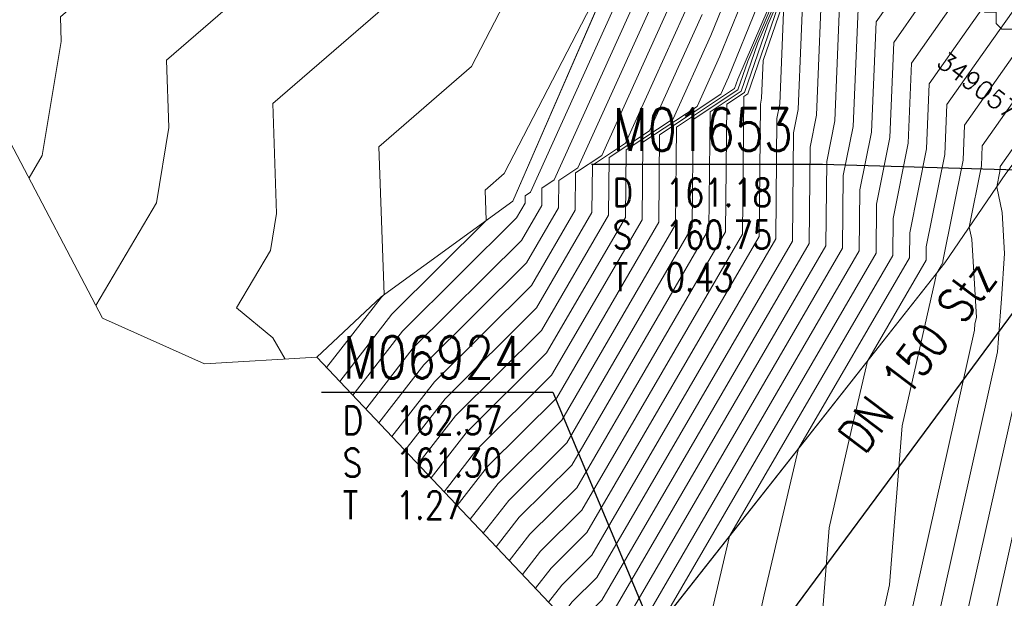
# Model space of a CAD drawing. Header units: metres. Extents: x 3490449 to 3490968, y 5754217 to 5754743.
# Tile 30 of 212: x 3490560 to 3490577, y 5754410 to 5754420. Entities that reach past the tile are written whole.
import ezdxf
from ezdxf.enums import TextEntityAlignment as Align

# ---------------------------------------------------------------- set-up
doc = ezdxf.new("R2010")
doc.units = ezdxf.units.M
doc.header["$LTSCALE"] = 0.25
doc.linetypes.add('Kartierung-07$0$AUSGEZOGEN', pattern=[0])
for name, color, linetype, lineweight, true_color in [('Kartierung-07$0$$BRUCH', 7, 'Continuous', 18, 0x82563a), ('Kartierung-07$0$$HOEHEN_Haupt', 7, 'Continuous', 18, 0x82563a), ('Kartierung-07$0$$HOEHEN_Mittel', 7, 'Continuous', 18, 0x82563a), ('Kartierung-07$0$$P_INF_FL', 7, 'Kartierung-07$0$AUSGEZOGEN', 18, 0x82563a), ('Kartierung-07$0$$P_INF_H', 7, 'Kartierung-07$0$AUSGEZOGEN', 18, 0x82563a), ('Kartierung-07$0$$P_INF_NR', 7, 'Kartierung-07$0$AUSGEZOGEN', 18, 0x82563a), ('Kartierung-07$0$$P_INF_X', 7, 'Kartierung-07$0$AUSGEZOGEN', 18, 0x82563a), ('Kartierung-07$0$$PKT_SL', 7, 'Continuous', 18, 0x82563a), ('Kartierung-07$0$B_Baum', 7, 'Continuous', 18, 0x82563a), ('Kartierung-07$0$B_Befestigt', 7, 'Continuous', 18, 0x82563a), ('Kartierung-07$0$B_Zaun', 7, 'Kartierung-07$0$AUSGEZOGEN', 18, 0x82563a), ('Kartierung-07$0$Hilfe_DGM', 7, 'Continuous', 18, 0x82563a), ('Kartierung-07$0$SYM_SL', 7, 'Kartierung-07$0$AUSGEZOGEN', 18, 0x82563a)]:
    doc.layers.add(name, color=color, linetype=linetype, lineweight=lineweight, true_color=true_color)
for name, color, linetype, true_color in [('Kartierung-07$0$B_MW-Leitung_Aus', 7, 'Continuous', 0x82563a), ('Kartierung-07$0$B_MW-Leitung_HA_Schrift_Aus', 7, 'Continuous', 0x82563a), ('Kartierung-07$0$B_Schachtschrift_MW_HA_Aus', 7, 'Continuous', 0x82563a)]:
    doc.layers.add(name, color=color, linetype=linetype, true_color=true_color)
doc.styles.add('Kartierung-07$0$STANDARD', font='romans.shx', dxfattribs={"width": 0.8})

# ---------------------------------------------------------------- blocks, each defined once
blk = doc.blocks.new('Kartierung-07$0$PKT_SL')
at = {"layer": 'Kartierung-07$0$SYM_SL'}
for p, q in [((-0.5, -0.5), (0.5, 0.5)), ((0.5, -0.5), (-0.5, 0.5)), ((0.5, 0.5), (-0.5, 0.5)), ((-0.5, 0.5), (-0.5, -0.5)), ((0.5, -0.5), (0.5, 0.5)), ((-0.5, -0.5), (0.5, -0.5))]:
    blk.add_line(p, q, dxfattribs=at)
at = {"layer": 'Kartierung-07$0$$P_INF_FL', "style": 'Kartierung-07$0$STANDARD'}
blk.add_attdef('CODE', text='', height=0.8, dxfattribs=at).set_placement((0, 1.7), align=Align.CENTER)
at = {"layer": 'Kartierung-07$0$$P_INF_H', "style": 'Kartierung-07$0$STANDARD'}
blk.add_attdef('H', text='', height=0.8, dxfattribs=at).set_placement((0, -1.4), align=Align.CENTER)
at = {"layer": 'Kartierung-07$0$$P_INF_NR', "style": 'Kartierung-07$0$STANDARD'}
blk.add_attdef('NR', text='', height=0.8, dxfattribs=at).set_placement((0, 0.7), align=Align.CENTER)
at = {"layer": 'Kartierung-07$0$$P_INF_X', "style": 'Kartierung-07$0$STANDARD'}
blk.add_attdef('X', text='', height=0.8, dxfattribs=at).set_placement((-0.9, -0.4), align=Align.RIGHT)
blk.add_attdef('Y', (0.7, -0.4), '', height=0.8, dxfattribs=at)
blk = doc.blocks.new('Kartierung-07$0$B_Schachtbeschriftung')
blk.add_line((0, 0), (8.186, 0))
at = {"style": 'Kartierung-07$0$STANDARD', "width": 0.8}
for s, p in [('D ', (0.75, -0.5)), ('S ', (0.75, -2)), ('T ', (0.75, -3.5))]:
    blk.add_text(s, height=1, dxfattribs=at).set_placement(p, align=Align.TOP_LEFT)
at = {"ltscale": 0.02, "style": 'Kartierung-07$0$STANDARD', "width": 0.8}
for tag, p, height in [('NUMMER', (0.759, 0.479), 1.5), ('DECKEL', (2.627, -1.5), 1), ('SOHLE', (2.625, -2.996), 1), ('TIEFE', (2.628, -4.501), 1)]:
    blk.add_attdef(tag, p, '', height=height, dxfattribs=at)
at = {"ltscale": 0.02, "style": 'Kartierung-07$0$STANDARD', "width": 0.8, "flags": 1}
blk.add_attdef('FOTO', (1.057, -6.131), '', height=1, dxfattribs=at)
blk = doc.blocks.new('Kartierung-07$0$B_Baum')
at = {"layer": 'Kartierung-07$0$B_Baum'}
blk.add_lwpolyline([(-0.4417, -0.1918), (-0.4667, -0.1793), (-0.4542, -0.1418), (-0.4667, -0.1418), (-0.4792, -0.1543), (-0.4917, -0.1293), (-0.4792, -0.1168), (-0.4792, -0.1043), (-0.4542, -0.0793), (-0.4792, -0.0793), (-0.4917, -0.0543), (-0.4792, -0.0543), (-0.4917, -0.0293), (-0.4917, -0.0043), (-0.4792, 0.0082), (-0.4792, -0.0043), (-0.4667, -0.0043), (-0.4542, 0.0082), (-0.4667, 0.0457), (-0.4917, 0.0332), (-0.5042, 0.0707), (-0.4667, 0.0957), (-0.4792, 0.1082), (-0.4542, 0.1207), (-0.4542, 0.1457), (-0.4542, 0.1707), (-0.4292, 0.1832), (-0.3542, 0.1457), (-0.3417, 0.1582), (-0.2917, 0.1082), (-0.2792, 0.1207), (-0.3292, 0.1707), (-0.3542, 0.1707), (-0.4292, 0.2082), (-0.4417, 0.2332), (-0.4167, 0.2332), (-0.4042, 0.2457), (-0.4167, 0.2832), (-0.4042, 0.2957), (-0.3792, 0.2957), (-0.3667, 0.3082), (-0.3667, 0.3332), (-0.3792, 0.3332), (-0.3167, 0.3832), (-0.3167, 0.3957), (-0.2917, 0.3832), (-0.2542, 0.4082), (-0.2542, 0.4332), (-0.2417, 0.4457), (-0.2167, 0.4207), (-0.1792, 0.4457), (-0.1917, 0.4707), (-0.1792, 0.4707), (-0.1542, 0.4582), (-0.1292, 0.4832), (-0.1167, 0.4957), (-0.0917, 0.4707), (-0.0792, 0.4957), (-0.0667, 0.5082), (-0.0292, 0.5082), (-0.0292, 0.4707), (-0.0167, 0.4832), (0.0083, 0.5082), (0.0083, 0.4832), (0.0208, 0.4707), (0.0333, 0.4957), (0.0333, 0.4832), (0.0083, 0.4082), (0.0208, 0.3457), (0.0333, 0.3957), (0.0708, 0.4832), (0.0708, 0.5082), (0.0958, 0.4957), (0.0958, 0.4832), (0.1083, 0.4707), (0.1208, 0.4957), (0.1333, 0.4707), (0.1458, 0.4457), (0.1583, 0.4457), (0.1833, 0.4707), (0.2083, 0.4582), (0.2208, 0.4582), (0.2458, 0.4332), (0.2333, 0.4207), (0.2583, 0.4207), (0.2833, 0.4082), (0.2958, 0.3957), (0.2708, 0.3707), (0.2708, 0.3582), (0.3208, 0.3707), (0.3583, 0.3457), (0.3583, 0.3332), (0.4083, 0.3082), (0.4208, 0.2832), (0.4208, 0.2582), (0.4583, 0.2457), (0.4333, 0.2207), (0.4583, 0.1957), (0.4083, 0.1832), (0.2958, 0.1332), (0.3083, 0.1207), (0.4208, 0.1582), (0.4833, 0.1457), (0.4708, 0.1207), (0.5083, 0.0957), (0.4958, 0.0832), (0.4958, 0.0707), (0.4833, 0.0457), (0.5083, -0.0168), (0.4958, -0.0293), (0.4958, -0.0918), (0.4833, -0.1168), (0.4583, -0.0793), (0.3583, -0.0668), (0.3833, -0.0918), (0.4083, -0.1043), (0.4333, -0.1293), (0.4208, -0.1918), (0.4583, -0.2168), (0.4333, -0.2418), (0.3958, -0.2418), (0.4208, -0.2793), (0.3958, -0.2918), (0.3833, -0.3418), (0.3708, -0.3418), (0.2583, -0.2293), (0.2208, -0.2418), (0.2583, -0.2668), (0.2958, -0.3043), (0.3083, -0.3793), (0.2833, -0.4168), (0.2583, -0.4043), (0.2458, -0.4418), (0.2083, -0.4293), (0.1458, -0.5043), (0.1208, -0.4793), (0.0833, -0.5168), (0.0833, -0.4793), (0.0583, -0.5043), (0.0333, -0.5043), (0.0333, -0.4543), (0.0208, -0.3668), (-0.0167, -0.5043), (-0.0417, -0.5043), (-0.0667, -0.4793), (-0.1042, -0.4918), (-0.1292, -0.4918), (-0.1167, -0.4668), (-0.1417, -0.4543), (-0.1542, -0.4793), (-0.1917, -0.4543), (-0.1167, -0.3668), (-0.1167, -0.3293), (-0.1542, -0.3293), (-0.1792, -0.4043), (-0.2292, -0.4418), (-0.2542, -0.4418), (-0.2542, -0.4043), (-0.3042, -0.4043), (-0.3167, -0.3918), (-0.3167, -0.3668), (-0.3417, -0.3668), (-0.3917, -0.3168), (-0.3417, -0.2668), (-0.2917, -0.2293), (-0.3042, -0.2043), (-0.3917, -0.2918), (-0.4042, -0.2668), (-0.4417, -0.2418), (-0.3042, -0.1543), (-0.3042, -0.1293), (-0.2792, -0.1043), (-0.2792, -0.0918), (-0.3542, -0.1668), (-0.3792, -0.1668), (-0.4417, -0.1918)], dxfattribs=at)

msp = doc.modelspace()

# ---------------------------------------------------------------- linework, layer by layer
at = {"layer": 'Kartierung-07$0$$BRUCH', "ltscale": 0.02}
for p, q in [((3490568.501, 5754416.865), (3490570.914, 5754422.406)), ((3490559.608, 5754417.915), (3490561.242, 5754414.797)), ((3490576.151, 5754415.775), (3490577.23, 5754417.36)), ((3490566.171, 5754415.177), (3490568.501, 5754416.865)), ((3490570.382, 5754408.454), (3490576.151, 5754415.775)), ((3490565.031, 5754414.106), (3490566.171, 5754415.177)), ((3490561.242, 5754414.797), (3490563.046, 5754413.987)), ((3490563.046, 5754413.987), (3490565.031, 5754414.106))]:
    msp.add_line(p, q, dxfattribs=at)
at = {"layer": 'Kartierung-07$0$$HOEHEN_Haupt', "ltscale": 0.02}
for points in [[(3490574.099, 5754436.031), (3490573.787, 5754435.791), (3490574.126, 5754432.939), (3490574.295, 5754432.267), (3490574.456, 5754432.11), (3490574.557, 5754432.02), (3490575.294, 5754430.642), (3490575.759, 5754429.763), (3490575.911, 5754428.781), (3490575.707, 5754428.396), (3490574.535, 5754425.823), (3490574.473, 5754425.645), (3490573.437, 5754421.849), (3490573.378, 5754421.765), (3490573.349, 5754421.595), (3490572.322, 5754419.062), (3490572.186, 5754418.762), (3490571.102, 5754418.045), (3490571.086, 5754416.497), (3490569.279, 5754413.388), (3490569.279, 5754413.388), (3490568.054, 5754412.171), (3490568.054, 5754412.171), (3490567.517, 5754411.48)], [(3490568.672, 5754410.26), (3490568.993, 5754410.672), (3490568.993, 5754410.672), (3490569.724, 5754411.398), (3490569.724, 5754411.398), (3490572.566, 5754416.286), (3490572.59, 5754418.72), (3490572.662, 5754418.767), (3490573.196, 5754420.306), (3490573.685, 5754421.445), (3490574.542, 5754424.371), (3490574.885, 5754425.577), (3490575.26, 5754426.419), (3490576.169, 5754428.462), (3490575.992, 5754429.448), (3490576.389, 5754430.406), (3490577.175, 5754433.044), (3490576.981, 5754434.672), (3490577.112, 5754434.773)], [(3490580.182, 5754433.484), (3490580.118, 5754433.383), (3490580.025, 5754433.237), (3490579.803, 5754432.886), (3490578.072, 5754427.781), (3490577.876, 5754427.479), (3490577.567, 5754427.036), (3490576.557, 5754424.893), (3490576.212, 5754424.4), (3490574.688, 5754421.321), (3490574.61, 5754421.21), (3490574.475, 5754421.02), (3490574.305, 5754420.778), (3490574.204, 5754418.291), (3490574.06, 5754417.573), (3490574.045, 5754416.075), (3490570.169, 5754409.409), (3490570.168, 5754409.409), (3490569.931, 5754409.173), (3490569.931, 5754409.173), (3490569.828, 5754409.04)], [(3490583.399, 5754432.115), (3490583.104, 5754431.649), (3490582.678, 5754430.976), (3490581.657, 5754429.365), (3490580.782, 5754426.783), (3490580.295, 5754426.035), (3490579.531, 5754424.935), (3490579.034, 5754423.882), (3490578.157, 5754422.628), (3490577.422, 5754421.143), (3490577.106, 5754420.695), (3490576.562, 5754419.924), (3490575.873, 5754418.946), (3490575.825, 5754417.792), (3490575.528, 5754416.31), (3490575.524, 5754415.864), (3490573.56, 5754412.487), (3490572.953, 5754409.901), (3490572.814, 5754409.283)], [(3490569.817, 5754423.206), (3490567.771, 5754419.249), (3490566.133, 5754417.831), (3490566.225, 5754415.216), (3490566.177, 5754415.168), (3490566.177, 5754415.168), (3490565.207, 5754413.921)], [(3490571.542, 5754420.914), (3490570.078, 5754417.677), (3490569.614, 5754417.37), (3490569.607, 5754416.707), (3490568.834, 5754415.377), (3490568.834, 5754415.377), (3490567.115, 5754413.669), (3490567.115, 5754413.669), (3490566.362, 5754412.7)], [(3490576.371, 5754408.788), (3490577.449, 5754413.613)]]:
    msp.add_lwpolyline(points, dxfattribs=at)
at = {"layer": 'Kartierung-07$0$$HOEHEN_Mittel', "ltscale": 0.02}
for points in [[(3490572.894, 5754436.534), (3490572.509, 5754436.238), (3490573.291, 5754433.123), (3490574.039, 5754432.392), (3490574.505, 5754431.976), (3490575.018, 5754431.016), (3490575.695, 5754429.736), (3490575.731, 5754429.504), (3490575.041, 5754428.2), (3490574.125, 5754426.191), (3490573.936, 5754425.646), (3490573.133, 5754422.704), (3490572.917, 5754422.397), (3490572.81, 5754421.775), (3490572.01, 5754419.803), (3490571.343, 5754418.328), (3490570.507, 5754417.775), (3490570.495, 5754416.581), (3490569.101, 5754414.183), (3490569.101, 5754414.183), (3490567.679, 5754412.77), (3490567.679, 5754412.77), (3490567.055, 5754411.968)], [(3490573.496, 5754436.282), (3490573.148, 5754436.014), (3490573.318, 5754434.589), (3490573.793, 5754432.695), (3490574.248, 5754432.251), (3490574.531, 5754431.998), (3490575.156, 5754430.829), (3490575.727, 5754429.749), (3490575.821, 5754429.143), (3490575.374, 5754428.298), (3490574.33, 5754426.007), (3490574.204, 5754425.646), (3490573.285, 5754422.276), (3490573.147, 5754422.081), (3490573.079, 5754421.685), (3490572.166, 5754419.432), (3490571.764, 5754418.545), (3490570.804, 5754417.91), (3490570.791, 5754416.539), (3490569.19, 5754413.786), (3490569.19, 5754413.785), (3490567.866, 5754412.47), (3490567.866, 5754412.47), (3490567.286, 5754411.724)], [(3490567.748, 5754411.236), (3490568.242, 5754411.871), (3490568.242, 5754411.871), (3490569.368, 5754412.99), (3490569.368, 5754412.99), (3490571.382, 5754416.454), (3490571.399, 5754418.18), (3490572.429, 5754418.861), (3490572.488, 5754419.029), (3490573.559, 5754421.523), (3490573.609, 5754421.695), (3490574.734, 5754425.644), (3490575.959, 5754428.399), (3490575.994, 5754428.477), (3490575.983, 5754428.539), (3490575.791, 5754429.776), (3490575.432, 5754430.455), (3490574.727, 5754431.773), (3490574.834, 5754432.134), (3490574.426, 5754435.567), (3490574.702, 5754435.779)], [(3490567.979, 5754410.992), (3490568.43, 5754411.571), (3490568.43, 5754411.571), (3490569.457, 5754412.592), (3490569.457, 5754412.592), (3490571.678, 5754416.412), (3490571.697, 5754418.315), (3490572.487, 5754418.838), (3490572.665, 5754419.349), (3490573.59, 5754421.504), (3490573.842, 5754422.364), (3490574.772, 5754425.628), (3490575.784, 5754427.904), (3490576.038, 5754428.474), (3490575.958, 5754428.917), (3490575.823, 5754429.789), (3490575.569, 5754430.268), (3490575.072, 5754431.197), (3490575.42, 5754432.362), (3490575.065, 5754435.343), (3490575.304, 5754435.528)], [(3490568.21, 5754410.748), (3490568.617, 5754411.272), (3490568.617, 5754411.272), (3490569.546, 5754412.194), (3490569.546, 5754412.194), (3490571.974, 5754416.37), (3490571.995, 5754418.45), (3490572.546, 5754418.814), (3490572.842, 5754419.668), (3490573.622, 5754421.484), (3490574.076, 5754423.033), (3490574.81, 5754425.611), (3490575.609, 5754427.409), (3490576.082, 5754428.47), (3490575.933, 5754429.295), (3490575.855, 5754429.803), (3490575.707, 5754430.081), (3490575.418, 5754430.621), (3490576.005, 5754432.589), (3490575.704, 5754435.12), (3490575.907, 5754435.276)], [(3490568.441, 5754410.504), (3490568.805, 5754410.972), (3490568.805, 5754410.972), (3490569.635, 5754411.796), (3490569.635, 5754411.796), (3490572.27, 5754416.328), (3490572.292, 5754418.585), (3490572.604, 5754418.791), (3490573.019, 5754419.987), (3490573.653, 5754421.464), (3490574.309, 5754423.702), (3490574.848, 5754425.594), (3490575.435, 5754426.914), (3490576.125, 5754428.466), (3490575.909, 5754429.673), (3490575.887, 5754429.816), (3490575.845, 5754429.894), (3490575.764, 5754430.046), (3490576.59, 5754432.817), (3490576.343, 5754434.896), (3490576.51, 5754435.025)], [(3490568.903, 5754410.016), (3490569.181, 5754410.372), (3490569.181, 5754410.372), (3490569.813, 5754411), (3490569.813, 5754411), (3490572.861, 5754416.244), (3490572.885, 5754418.583), (3490572.906, 5754418.69), (3490572.933, 5754419.359), (3490573.373, 5754420.626), (3490573.717, 5754421.425), (3490574.775, 5754425.04), (3490574.923, 5754425.561), (3490575.085, 5754425.924), (3490576.213, 5754428.458), (3490576.145, 5754428.836), (3490577.192, 5754431.364), (3490577.761, 5754433.271), (3490577.62, 5754434.449), (3490577.715, 5754434.522)], [(3490569.134, 5754409.772), (3490569.368, 5754410.073), (3490569.368, 5754410.073), (3490569.902, 5754410.603), (3490569.902, 5754410.603), (3490573.157, 5754416.202), (3490573.178, 5754418.331), (3490573.23, 5754418.59), (3490573.297, 5754420.215), (3490573.55, 5754420.945), (3490573.748, 5754421.406), (3490574.778, 5754424.923), (3490575.045, 5754425.463), (3490575.071, 5754425.499), (3490576.389, 5754428.296), (3490576.424, 5754428.346), (3490576.446, 5754428.38), (3490576.822, 5754429.489), (3490577.995, 5754432.322), (3490578.346, 5754433.499), (3490578.259, 5754434.225), (3490578.318, 5754434.27)], [(3490569.365, 5754409.528), (3490569.556, 5754409.773), (3490569.556, 5754409.773), (3490569.99, 5754410.205), (3490569.991, 5754410.205), (3490573.453, 5754416.159), (3490573.472, 5754418.078), (3490573.555, 5754418.491), (3490573.66, 5754421.071), (3490573.727, 5754421.264), (3490573.78, 5754421.386), (3490574.052, 5754422.317), (3490575.434, 5754425.109), (3490575.566, 5754425.297), (3490576.782, 5754427.876), (3490576.908, 5754428.057), (3490576.988, 5754428.181), (3490578.354, 5754432.207), (3490578.798, 5754433.28), (3490578.931, 5754433.726), (3490578.898, 5754434.001), (3490578.92, 5754434.018)], [(3490579.539, 5754433.758), (3490579.521, 5754433.73), (3490579.495, 5754433.689), (3490579.433, 5754433.59), (3490577.53, 5754427.981), (3490577.392, 5754427.768), (3490577.175, 5754427.456), (3490576.062, 5754425.095), (3490575.823, 5754424.754), (3490574.141, 5754421.356), (3490574.111, 5754421.313), (3490574.058, 5754421.239), (3490573.992, 5754421.145), (3490573.879, 5754418.391), (3490573.766, 5754417.826), (3490573.749, 5754416.117), (3490570.08, 5754409.807), (3490570.079, 5754409.807), (3490569.744, 5754409.473), (3490569.744, 5754409.473), (3490569.597, 5754409.284)], [(3490580.826, 5754433.21), (3490580.715, 5754433.036), (3490580.556, 5754432.784), (3490580.174, 5754432.182), (3490578.614, 5754427.582), (3490578.36, 5754427.191), (3490577.96, 5754426.616), (3490577.053, 5754424.691), (3490576.601, 5754424.045), (3490575.235, 5754421.285), (3490575.109, 5754421.107), (3490574.893, 5754420.801), (3490574.619, 5754420.412), (3490574.528, 5754418.191), (3490574.353, 5754417.321), (3490574.341, 5754416.033), (3490570.258, 5754409.011), (3490570.257, 5754409.011), (3490570.119, 5754408.874), (3490570.119, 5754408.874), (3490570.059, 5754408.796)], [(3490581.469, 5754432.937), (3490581.312, 5754432.689), (3490581.086, 5754432.332), (3490580.545, 5754431.477), (3490579.156, 5754427.382), (3490578.843, 5754426.902), (3490578.353, 5754426.195), (3490577.548, 5754424.489), (3490576.99, 5754423.691), (3490575.781, 5754421.25), (3490575.608, 5754421.004), (3490575.31, 5754420.582), (3490574.932, 5754420.045), (3490574.852, 5754418.091), (3490574.647, 5754417.068), (3490574.636, 5754415.991), (3490570.347, 5754408.613), (3490570.346, 5754408.613), (3490570.307, 5754408.574), (3490570.307, 5754408.574), (3490570.29, 5754408.552)], [(3490582.112, 5754432.663), (3490581.91, 5754432.342), (3490581.617, 5754431.88), (3490580.916, 5754430.773), (3490579.698, 5754427.182), (3490579.327, 5754426.613), (3490578.745, 5754425.775), (3490578.044, 5754424.287), (3490577.379, 5754423.337), (3490576.328, 5754421.214), (3490576.107, 5754420.901), (3490575.728, 5754420.362), (3490575.246, 5754419.679), (3490575.177, 5754417.992), (3490574.941, 5754416.815), (3490574.932, 5754415.949), (3490571.115, 5754409.385)], [(3490571.693, 5754408.188), (3490572.338, 5754410.936), (3490575.228, 5754415.907), (3490575.235, 5754416.563), (3490575.501, 5754417.892), (3490575.559, 5754419.313), (3490576.145, 5754420.143), (3490576.607, 5754420.798), (3490576.875, 5754421.179), (3490577.768, 5754422.982), (3490578.539, 5754424.084), (3490579.138, 5754425.355), (3490579.811, 5754426.324), (3490580.24, 5754426.983), (3490581.286, 5754430.069), (3490582.147, 5754431.428), (3490582.507, 5754431.996), (3490582.756, 5754432.389)], [(3490573.87, 5754408.133), (3490574.104, 5754411.087), (3490574.462, 5754412.672), (3490574.782, 5754414.038), (3490575.82, 5754415.822), (3490575.822, 5754416.058), (3490576.15, 5754417.692), (3490576.186, 5754418.58), (3490576.98, 5754419.705), (3490577.605, 5754420.592), (3490577.969, 5754421.108), (3490578.546, 5754422.273), (3490579.53, 5754423.68), (3490579.923, 5754424.515), (3490580.779, 5754425.746), (3490581.324, 5754426.584), (3490582.028, 5754428.66), (3490583.208, 5754430.524), (3490583.701, 5754431.302), (3490584.042, 5754431.841)], [(3490574.756, 5754408.217), (3490575.171, 5754410.075), (3490575.393, 5754412.891), (3490575.97, 5754415.443), (3490576.004, 5754415.589), (3490576.116, 5754415.78), (3490576.116, 5754415.805), (3490576.474, 5754417.593), (3490576.5, 5754418.214), (3490577.397, 5754419.486), (3490578.104, 5754420.489), (3490578.516, 5754421.072), (3490578.935, 5754421.919), (3490580.025, 5754423.478), (3490580.316, 5754424.095), (3490581.263, 5754425.457), (3490581.866, 5754426.384), (3490582.399, 5754427.956), (3490583.739, 5754430.071), (3490584.298, 5754430.955), (3490584.686, 5754431.567)], [(3490575.294, 5754408.407), (3490576.675, 5754414.587), (3490576.683, 5754414.695), (3490576.71, 5754414.811), (3490576.625, 5754416.194), (3490576.581, 5754416.406), (3490576.799, 5754417.493), (3490576.813, 5754417.847), (3490577.814, 5754419.267), (3490578.604, 5754420.386), (3490579.062, 5754421.037), (3490579.324, 5754421.565), (3490580.521, 5754423.276), (3490580.709, 5754423.674), (3490581.747, 5754425.168), (3490582.408, 5754426.184), (3490582.77, 5754427.252), (3490584.269, 5754429.619), (3490584.895, 5754430.608), (3490585.329, 5754431.293)], [(3490575.832, 5754408.598), (3490577.085, 5754414.202), (3490577.137, 5754414.909), (3490577.153, 5754415.142), (3490577.208, 5754415.943), (3490577.164, 5754416.669), (3490577.069, 5754417.123), (3490577.123, 5754417.393), (3490577.127, 5754417.481), (3490578.232, 5754419.048), (3490579.103, 5754420.283), (3490579.609, 5754421.001), (3490579.713, 5754421.21), (3490581.016, 5754423.074), (3490581.101, 5754423.254), (3490582.231, 5754424.879), (3490582.95, 5754425.985), (3490583.14, 5754426.547), (3490584.8, 5754429.167), (3490585.493, 5754430.261), (3490585.973, 5754431.019)], [(3490568.62, 5754430.426), (3490568.58, 5754430.268), (3490568.531, 5754428.825), (3490569.512, 5754428.671), (3490568.618, 5754425.622), (3490568.387, 5754424.708), (3490568.686, 5754424.031), (3490567.192, 5754421.14), (3490564.254, 5754418.598), (3490564.322, 5754416.652), (3490564.212, 5754415.994), (3490563.614, 5754414.98), (3490564.252, 5754414.446), (3490564.471, 5754414.072)], [(3490567.514, 5754428.891), (3490567.162, 5754427.522), (3490567.147, 5754427.095), (3490567.437, 5754427.049), (3490567.173, 5754426.147), (3490567.105, 5754425.877), (3490567.556, 5754424.856), (3490566.613, 5754423.032), (3490562.374, 5754419.365), (3490562.416, 5754418.173), (3490562.193, 5754416.837), (3490561.124, 5754415.023)], [(3490566.408, 5754427.356), (3490566.142, 5754426.323), (3490566.425, 5754425.681), (3490566.033, 5754424.924), (3490560.495, 5754420.131), (3490560.51, 5754419.694), (3490560.173, 5754417.679), (3490559.94, 5754417.282)], [(3490571.075, 5754422.025), (3490568.813, 5754417.026), (3490568.721, 5754416.965), (3490568.72, 5754416.834), (3490568.567, 5754416.571), (3490568.567, 5754416.571), (3490566.552, 5754414.569), (3490566.552, 5754414.569), (3490565.669, 5754413.432)], [(3490570.664, 5754421.833), (3490568.35, 5754417.357), (3490568.012, 5754417.064), (3490568.031, 5754416.525), (3490566.364, 5754414.868), (3490566.364, 5754414.868), (3490565.438, 5754413.676)], [(3490571.23, 5754421.654), (3490569.235, 5754417.243), (3490569.019, 5754417.1), (3490569.016, 5754416.792), (3490568.656, 5754416.173), (3490568.656, 5754416.173), (3490566.74, 5754414.269), (3490566.74, 5754414.269), (3490565.9, 5754413.188)], [(3490571.386, 5754421.284), (3490569.656, 5754417.46), (3490569.316, 5754417.235), (3490569.312, 5754416.75), (3490568.745, 5754415.775), (3490568.745, 5754415.775), (3490566.928, 5754413.969), (3490566.928, 5754413.969), (3490566.131, 5754412.944)], [(3490571.698, 5754420.543), (3490570.499, 5754417.894), (3490569.912, 5754417.505), (3490569.903, 5754416.665), (3490568.923, 5754414.979), (3490568.923, 5754414.979), (3490567.303, 5754413.37), (3490567.303, 5754413.37), (3490566.593, 5754412.456)], [(3490571.854, 5754420.173), (3490570.921, 5754418.111), (3490570.209, 5754417.64), (3490570.199, 5754416.623), (3490569.012, 5754414.581), (3490569.012, 5754414.581), (3490567.491, 5754413.07), (3490567.491, 5754413.07), (3490566.824, 5754412.212)], [(3490576.909, 5754408.979), (3490577.813, 5754413.024)]]:
    msp.add_lwpolyline(points, dxfattribs=at)
at = {"layer": 'Kartierung-07$0$B_Befestigt', "ltscale": 0.02}
msp.add_lwpolyline([(3490557.569, 5754419.406), (3490559.608, 5754417.915), (3490561.242, 5754414.797), (3490563.046, 5754413.987), (3490565.031, 5754414.106), (3490566.171, 5754415.177), (3490568.501, 5754416.865), (3490570.914, 5754422.406), (3490571.263, 5754424.661), (3490572.086, 5754425.649), (3490572.667, 5754427.501), (3490571.479, 5754429.062), (3490570.612, 5754429.53), (3490569.417, 5754429.933), (3490566.566, 5754426.368), (3490565.622, 5754426.267), (3490568.764, 5754430.625)], dxfattribs=at)
at = {"layer": 'Kartierung-07$0$B_MW-Leitung_Aus', "ltscale": 0.02}
msp.add_line((3490571.779, 5754407.355), (3490588.289, 5754429.666), dxfattribs=at)
at = {"layer": 'Kartierung-07$0$B_Schachtschrift_MW_HA_Aus', "ltscale": 0.02, "elevation": -160.556}
msp.add_lwpolyline([(3490573.986, 5754417.522), (3490579.05, 5754417.376)], dxfattribs=at)
at = {"layer": 'Kartierung-07$0$B_Schachtschrift_MW_HA_Aus', "ltscale": 0.02}
msp.add_lwpolyline([(3490569.21, 5754413.487), (3490571.779, 5754407.355)], dxfattribs=at)
at = {"layer": 'Kartierung-07$0$B_Zaun', "ltscale": 0.02}
msp.add_lwpolyline([(3490570.382, 5754408.454), (3490576.151, 5754415.775), (3490577.23, 5754417.36), (3490582.705, 5754424.596), (3490587.047, 5754430.562), (3490579.288, 5754433.865), (3490572.496, 5754436.7), (3490571.615, 5754440.431)], dxfattribs=at)
at = {"layer": 'Kartierung-07$0$Hilfe_DGM', "ltscale": 0.02}
msp.add_lwpolyline([(3490570.382, 5754408.454), (3490565.031, 5754414.106), (3490563.046, 5754413.987), (3490561.242, 5754414.797), (3490559.608, 5754417.915), (3490557.569, 5754419.406), (3490559.405, 5754420.576), (3490565.622, 5754426.267), (3490568.764, 5754430.625), (3490565.973, 5754433.579), (3490564.067, 5754435.952), (3490564.773, 5754437.853), (3490564.941, 5754438.025), (3490565.386, 5754438.603)], dxfattribs=at)

# ---------------------------------------------------------------- block references
at = {"layer": 'Kartierung-07$0$$PKT_SL'}
ref = msp.add_blockref('Kartierung-07$0$PKT_SL', (3490579.05, 5754417.376, 161.175), dxfattribs=dict(at, xscale=0.8000000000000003, yscale=0.8000000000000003, zscale=0.8000000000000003, rotation=323.0915177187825))
ref.add_attrib('Y', '5754417.376', (3490579.306, 5754416.784, 161.175), dxfattribs={"layer": 'Kartierung-07$0$$P_INF_X', "height": 0.32, "rotation": 323.0915, "style": 'Kartierung-07$0$STANDARD'})
ref.add_attrib('X', '3490579.050', dxfattribs={"layer": 'Kartierung-07$0$$P_INF_X', "height": 0.32, "rotation": 323.0915, "style": 'Kartierung-07$0$STANDARD'}).set_placement((3490578.282, 5754417.553, 161.175), align=Align.RIGHT)
ref.add_attrib('H', '161.175', dxfattribs={"layer": 'Kartierung-07$0$$P_INF_H', "height": 0.32, "rotation": 323.0915, "style": 'Kartierung-07$0$STANDARD'}).set_placement((3490578.377, 5754416.481, 161.175), align=Align.CENTER)
ref.add_attrib('CODE', 'SL', dxfattribs={"layer": 'Kartierung-07$0$$P_INF_FL', "height": 0.32, "rotation": 323.0915, "style": 'Kartierung-07$0$STANDARD'}).set_placement((3490579.867, 5754418.464, 161.175), align=Align.CENTER)
ref.add_attrib('NR', 'M01653', dxfattribs={"layer": 'Kartierung-07$0$$P_INF_NR', "height": 0.32, "rotation": 323.0915, "style": 'Kartierung-07$0$STANDARD'}).set_placement((3490579.386, 5754417.824, 161.175), align=Align.CENTER)
at = {"layer": 'Kartierung-07$0$B_Baum', "xscale": 8, "yscale": 8, "zscale": 8}
msp.add_blockref('Kartierung-07$0$B_Baum', (3490579.591, 5754423.149, 318.41), dxfattribs=at)
at = {"layer": 'Kartierung-07$0$B_Schachtschrift_MW_HA_Aus', "ltscale": 0.02, "xscale": 0.5, "yscale": 0.5, "zscale": 0.5}
for p, values in [((3490569.893, 5754417.522, -160.556), {'NUMMER': 'M01653', 'DECKEL': '161.18', 'SOHLE': '160.75', 'TIEFE': '0.43'}), ((3490565.117, 5754413.487), {'NUMMER': 'M06924', 'DECKEL': '162.57', 'SOHLE': '161.30', 'TIEFE': '1.27'})]:
    msp.add_blockref('Kartierung-07$0$B_Schachtbeschriftung', p, dxfattribs=at).add_auto_attribs(values)

# ---------------------------------------------------------------- texts
at = {"layer": 'Kartierung-07$0$B_MW-Leitung_HA_Schrift_Aus', "ltscale": 0.02, "style": 'Kartierung-07$0$STANDARD', "width": 0.8}
msp.add_text('DN 150 Stz', height=0.625, rotation=52.8497, dxfattribs=at).set_placement((3490574.722, 5754412.36))

doc.saveas('drawing.dxf')
